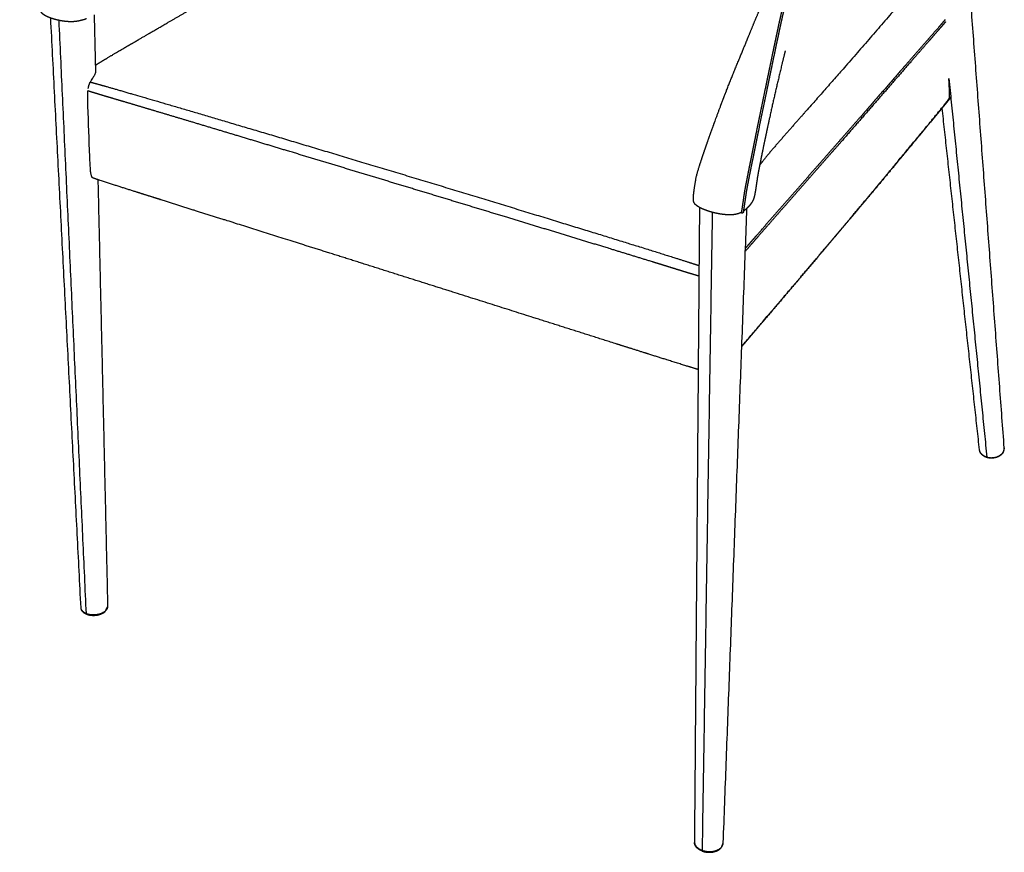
# Model space of a CAD drawing. Header units: millimetres. Extents: x 1682 to 3183, y 1190 to 3069.
# Tile 1 of 9: x 1716 to 2123, y 1191 to 1536. Entities that reach past the tile are written whole.
import ezdxf

# ---------------------------------------------------------------- set-up
doc = ezdxf.new("R2010")
doc.units = ezdxf.units.MM
doc.header["$MEASUREMENT"] = 0
doc.layers.add('2DVýkres$viditelné$tečné', color=7, linetype='Continuous', true_color=0x000000)
doc.layers.add('2DVýkres$viditelné$čáry', color=7, linetype='Continuous', true_color=0x000000)

msp = doc.modelspace()

# ---------------------------------------------------------------- linework, layer by layer
at = {"layer": '2DVýkres$viditelné$tečné'}
for points, weights, degree, knots in [([(2098.15, 1535.69), (2098.03, 1535.55), (2097.92, 1535.42), (2097.8, 1535.29), (2097.27, 1534.67), (2096.74, 1534.05), (2096.21, 1533.44), (2095.63, 1532.77), (2095.05, 1532.1), (2094.47, 1531.44), (2092.86, 1529.59), (2091.25, 1527.74), (2089.64, 1525.9), (2087.28, 1523.2), (2084.92, 1520.5), (2082.56, 1517.8), (2078.12, 1512.7), (2073.67, 1507.6), (2069.23, 1502.5), (2064.35, 1496.9), (2059.47, 1491.31), (2054.58, 1485.73), (2048.51, 1478.8), (2042.43, 1471.87), (2036.35, 1464.95), (2033.46, 1461.65), (2030.56, 1458.36), (2027.67, 1455.06), (2025.3, 1452.35), (2022.93, 1449.64), (2020.57, 1446.93), (2018.94, 1445.07), (2017.3, 1443.19), (2015.65, 1441.3)], [2502.34409565, 2501.85719625, 2501.37155848, 2500.88679238, 2500.88473281, 2500.88473281, 2500.88679238, 2500.88418675, 2500.88418675, 2500.88679238, 2500.88614403, 2500.88614403, 2500.88679238, 2500.88663882, 2500.88663882, 2500.88679238, 2500.88671189, 2500.88671189, 2500.88679238, 2500.88568831, 2500.88568831, 2500.88679238, 2500.88649043, 2500.88649043, 2500.88679238, 2500.88657548, 2500.88657548, 2500.88679238, 2500.88614441, 2500.88614441, 2500.88679238, 2495.18234755, 2489.47998589, 2483.78109576], 3, [-387.414283, -387.414283, -387.414283, -387.414283, -385.607653, -385.607653, -385.607653, -384.420413, -384.420413, -384.420413, -383.130621, -383.130621, -383.130621, -379.549994, -379.549994, -379.549994, -374.316692, -374.316692, -374.316692, -364.434614, -364.434614, -364.434614, -353.592701, -353.592701, -353.592701, -340.135018, -340.135018, -340.135018, -333.729723, -333.729723, -333.729723, -328.473508, -328.473508, -328.473508, -309.151918, -309.151918, -309.151918, -309.151918]), ([(2100.53, 1503.79), (2100.31, 1503.5), (2100.09, 1503.21), (2099.55, 1502.51), (2098.99, 1501.82), (2097.72, 1500.23), (2096.43, 1498.66), (2094.13, 1495.86), (2091.82, 1493.07), (2088.3, 1488.81), (2084.77, 1484.56), (2080.71, 1479.66), (2076.65, 1474.76), (2069.9, 1466.62), (2063.1, 1458.51), (2059.88, 1454.66), (2056.64, 1450.82)], [1, 0.999915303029, 1, 0.999947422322, 1, 0.999983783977, 1, 0.999997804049, 1, 0.999999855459, 1, 0.999999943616, 1, 0.999997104, 1, 0.999998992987, 1], 2, [0, 0, 0, 0.356809, 0.356809, 1.21934, 1.21934, 3.195975, 3.195975, 6.727546, 6.727546, 12.103494, 12.103494, 18.302133, 18.302133, 28.60226, 28.60226, 33.494016, 33.494016, 33.494016])]:
    msp.add_rational_spline(points, weights, degree=degree, knots=knots, dxfattribs=at)
at = {"layer": '2DVýkres$viditelné$čáry'}
for points, weights, degree, knots in [([(1743.21, 1536.21), (1742.32, 1535.87), (1741.4, 1535.58), (1740.47, 1535.37), (1739.97, 1535.25), (1739.46, 1535.16), (1738.96, 1535.08), (1738.42, 1535), (1737.89, 1534.96), (1737.35, 1534.94), (1736.34, 1534.92), (1735.34, 1534.97), (1733.31, 1535.2), (1732.28, 1535.39), (1731.31, 1535.61), (1730.26, 1535.85), (1729.24, 1536.14), (1727.84, 1536.65), (1727.38, 1536.83), (1726.54, 1537.23), (1726.14, 1537.44), (1725.78, 1537.68), (1725.54, 1537.83), (1725.31, 1538), (1724.91, 1538.35), (1724.73, 1538.54), (1724.57, 1538.73), (1724.52, 1538.79), (1724.44, 1538.91), (1724.27, 1539.16), (1724.01, 1539.66), (1723.87, 1540.13), (1723.79, 1540.46), (1723.75, 1540.6), (1723.69, 1540.86), (1723.57, 1541.5), (1723.43, 1542.51), (1723.25, 1544.01), (1723.14, 1545.14), (1723.08, 1545.77), (1723.06, 1545.96), (1723.03, 1546.32), (1722.95, 1547.07), (1722.82, 1548.16), (1722.61, 1549.78), (1722.44, 1550.99), (1722.35, 1551.68), (1722.2, 1552.76), (1722.04, 1553.96), (1721.67, 1556.58), (1721.47, 1558.04), (1720.8, 1562.81), (1720.36, 1565.98), (1719.94, 1569.16), (1719.79, 1570.29), (1719.49, 1572.54), (1718.93, 1576.93), (1718.29, 1582.2), (1717.56, 1588.72), (1717.11, 1593.09), (1716.86, 1595.46), (1716.62, 1597.82), (1716.36, 1600.42), (1716.02, 1604.04), (1715.91, 1605.35), (1715.71, 1608.13), (1715.62, 1609.73), (1715.58, 1611.27), (1715.56, 1612.14), (1715.56, 1613.03), (1715.6, 1614.76), (1715.65, 1615.61), (1715.73, 1616.45), (1715.75, 1616.73), (1715.78, 1617.01), (1715.81, 1617.3), (1715.84, 1617.52), (1715.9, 1617.96), (1716.03, 1618.83), (1716.32, 1620.28), (1716.66, 1621.48), (1716.94, 1622.25)], [1, 0.99834337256, 0.99834337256, 1, 0.999403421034, 0.999403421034, 1, 0.998786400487, 0.998786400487, 1, 0.999886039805, 0.999876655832, 1.00001886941, 1.00018754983, 1.00041646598, 1.00066486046, 1.00098157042, 1.00153166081, 1.00173196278, 1.00215368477, 1.002376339, 1.0026055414, 1.00275429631, 1.00290772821, 1.00319548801, 1.00333634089, 1.00346831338, 1.00346831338, 1.00346831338, 1.00346831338, 1.00346831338, 1.00346831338, 1.00346831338, 1.00346831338, 1.00346831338, 1.00346831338, 1.00346831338, 1.00346831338, 1.00346831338, 1.00346831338, 1.00346831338, 1.00346831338, 1.00346831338, 1.00346831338, 1.00346831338, 1.00346831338, 1.00346831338, 1.00315470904, 1.00281199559, 1.00206585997, 1.00165226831, 1.00030576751, 0.999416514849, 0.998528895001, 0.998528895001, 0.998528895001, 0.998528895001, 0.998528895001, 0.998528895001, 0.998528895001, 0.998528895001, 0.997886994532, 0.997187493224, 0.996283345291, 0.995972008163, 0.995370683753, 0.995064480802, 0.994858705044, 0.994746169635, 0.994648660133, 0.994504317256, 0.994453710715, 0.994437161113, 0.994384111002, 0.994384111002, 0.994437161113, 0.994437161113, 0.994437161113, 0.994437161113, 0.994437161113, 0.994437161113, 0.994437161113], 3, [0, 0, 0, 0, 1.397993, 1.397993, 1.397993, 2.145745, 2.145745, 2.145745, 2.93445, 2.93445, 2.93445, 7.865905, 7.865905, 13.318893, 13.318893, 13.318893, 19.239857, 19.239857, 22.245289, 22.245289, 25.172688, 25.172688, 25.172688, 27.077662, 27.077662, 28.759883, 28.759883, 28.759883, 28.86923, 28.971744, 29.188294, 29.691967, 29.691967, 29.691967, 29.888628, 30.092849, 30.645531, 31.366836, 32.300392, 32.300392, 32.300392, 32.581818, 32.819326, 33.406443, 34.184787, 35.198851, 35.198851, 35.198851, 42.988384, 42.988384, 50.725353, 50.725353, 65.854345, 65.854345, 65.854345, 67.523635, 69.159161, 72.328262, 75.268156, 78.74821, 78.74821, 78.74821, 90.993934, 90.993934, 97.581287, 97.581287, 105.327047, 105.327047, 105.327047, 109.640288, 109.640288, 113.761019, 113.761019, 113.761019, 114.175674, 114.175674, 114.175674, 114.501807, 114.824862, 115.469417, 116.652367, 116.652367, 116.652367, 116.652367]), ([(1746.83, 1516.97), (1748.27, 1517.85), (1749.76, 1518.74), (1752.91, 1520.62), (1754.96, 1521.83), (1761, 1525.38), (1764.66, 1527.52), (1768.19, 1529.58), (1771.34, 1531.41), (1774.82, 1533.44), (1782.1, 1537.67), (1785.95, 1539.91), (1797.95, 1546.88), (1805.64, 1551.34), (1813.26, 1555.76), (1824.47, 1562.25), (1835.68, 1568.73), (1846.91, 1575.19), (1849.01, 1576.39), (1852.95, 1578.66), (1859.64, 1582.48), (1866.25, 1586.23), (1871.85, 1589.35), (1875.37, 1591.23), (1876.84, 1592), (1877.5, 1592.33), (1878.09, 1592.63), (1878.68, 1592.92), (1879.28, 1593.2)], [2418.142448, 2420.73373516, 2423.43661681, 2429.23640292, 2433.03903519, 2444.37608982, 2451.35971964, 2458.13571068, 2464.20883078, 2470.97604612, 2485.26631464, 2492.91871, 2517.04005659, 2532.78949343, 2548.65364082, 2548.65109457, 2548.65109457, 2548.65364082, 2548.65364082, 2548.65364082, 2548.65364082, 2548.65364082, 2548.65364082, 2548.65364082, 2548.65364082, 2548.65364082, 2548.43362637, 2548.43362637, 2548.65364082], 3, [20.390982, 20.390982, 20.390982, 20.390982, 31.59362, 31.59362, 47.785167, 47.785167, 75.594161, 75.594161, 75.594161, 110.10431, 110.10431, 141.696456, 141.696456, 199.999933, 199.999933, 199.999933, 218.915848, 218.915848, 218.915848, 222.454959, 225.553198, 230.164337, 233.564789, 234.910117, 235.991851, 235.991851, 235.991851, 236.95665, 236.95665, 236.95665, 236.95665]), ([(2088.45, 1552.37), (2086.91, 1551.03), (2085.4, 1549.4), (2082.96, 1546.64), (2081.83, 1545.3), (2080.69, 1543.95), (2079.23, 1542.23), (2076.26, 1538.74), (2070.13, 1531.6), (2055.66, 1514.93), (2042.59, 1500.14), (2032.72, 1488.95), (2031.98, 1488.1), (2030.59, 1486.53), (2028.2, 1483.79), (2025.81, 1481), (2023.45, 1478.13), (2022.11, 1476.39), (2021.51, 1475.58)], [2440.05229148, 2435.02639068, 2429.04395825, 2419.04215399, 2414.25619448, 2409.51890941, 2409.51890941, 2409.51890941, 2409.51890941, 2409.51890941, 2409.51890941, 2409.51890941, 2409.51890941, 2409.51890941, 2409.51890941, 2409.51890941, 2409.51890941, 2409.51890941, 2409.51890941], 3, [188.449756, 188.449756, 188.449756, 188.449756, 208.232115, 208.232115, 226.425666, 226.425666, 226.425666, 229.717012, 233.119724, 240.167243, 261.956591, 261.956591, 261.956591, 263.604298, 265.024478, 267.259699, 268.972603, 270.4536, 270.4536, 270.4536, 270.4536]), ([(2013.82, 1456.01), (2013.4, 1455.8), (2012.97, 1455.62), (2012.52, 1455.49), (2011.91, 1455.31), (2011.27, 1455.19), (2010.64, 1455.13), (2009.38, 1455.02), (2008.11, 1455.05), (2006.81, 1455.18), (2005.5, 1455.31), (2004.2, 1455.55), (2001.78, 1456.13), (2000.61, 1456.48), (1999.53, 1456.87), (1998.56, 1457.22), (1997.62, 1457.61), (1996.08, 1458.45), (1995.43, 1458.88), (1994.93, 1459.38), (1994.68, 1459.62), (1994.5, 1459.9), (1994.22, 1460.54), (1994.13, 1460.93), (1994.11, 1461.38), (1994.1, 1461.42), (1994.1, 1461.45), (1994.1, 1461.49), (1994.1, 1461.64), (1994.09, 1461.99), (1994.14, 1462.82), (1994.28, 1464.18), (1994.59, 1466.4), (1994.86, 1468.12), (1995.03, 1469.17), (1995.06, 1469.4), (1995.14, 1469.84), (1995.32, 1470.76), (1995.63, 1472.04), (1996.17, 1473.9), (1996.61, 1475.28), (1996.86, 1476.07), (1997.36, 1477.61), (1998.07, 1479.71), (1999.05, 1482.56), (1999.58, 1484.1), (2001.19, 1488.69), (2002.16, 1491.4), (2003.08, 1493.92), (2003.48, 1495.01), (2004.31, 1497.28), (2006, 1501.78), (2008.14, 1507.35), (2010.32, 1512.81), (2012.25, 1517.54), (2013.32, 1520.11), (2013.93, 1521.59), (2014.22, 1522.3), (2014.79, 1523.68), (2016.32, 1527.38), (2017.88, 1531.23), (2019.18, 1534.4), (2019.53, 1535.24), (2020.26, 1536.99), (2020.99, 1538.73), (2021.74, 1540.47), (2022.08, 1541.27), (2022.43, 1542.07), (2022.78, 1542.86)], [1, 0.997483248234, 0.997483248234, 1, 0.996641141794, 0.996641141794, 1, 0.999820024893, 0.999771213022, 0.999859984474, 0.999950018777, 1.00018002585, 1.00079750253, 1.0011926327, 1.0016388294, 1.00203935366, 1.00249035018, 1.00344981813, 1.00395029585, 1.00449533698, 1.00473522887, 1.00499365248, 1.00553183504, 1.00582509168, 1.006048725, 1.00606276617, 1.00607643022, 1.00608972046, 1.00608972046, 1.00608972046, 1.00608972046, 1.00608972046, 1.00608972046, 1.00608972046, 1.00608972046, 1.00608972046, 1.00608972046, 1.00608972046, 1.00608972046, 1.00608972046, 1.00608972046, 1.00608972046, 1.00545173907, 1.00449915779, 1.00319558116, 1.00248379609, 1.00035391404, 0.999096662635, 0.997942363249, 0.997942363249, 0.997942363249, 0.997942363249, 0.997942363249, 0.997942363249, 0.997942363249, 0.997942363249, 0.997942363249, 0.997942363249, 0.997942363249, 0.997942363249, 0.997942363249, 0.997942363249, 0.997942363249, 0.997926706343, 0.997926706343, 0.997942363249, 0.997919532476, 0.997919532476, 0.997942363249], 3, [79.993572, 79.993572, 79.993572, 79.993572, 80.674239, 80.674239, 80.674239, 81.610235, 81.610235, 81.610235, 87.423928, 87.423928, 87.423928, 93.38127, 93.38127, 99.239472, 99.239472, 99.239472, 104.484038, 104.484038, 109.114235, 109.114235, 109.114235, 111.30426, 111.30426, 113.78987, 113.78987, 113.78987, 113.967986, 113.967986, 113.967986, 114.199631, 114.466689, 115.185848, 116.194968, 117.740108, 117.740108, 117.740108, 118.077868, 118.396034, 119.105689, 120.008091, 121.218919, 121.218919, 121.218919, 130.576367, 130.576367, 139.36186, 139.36186, 154.289072, 154.289072, 154.289072, 155.992485, 157.817603, 161.310951, 164.696875, 166.419006, 168.761981, 168.761981, 168.761981, 169.881412, 170.943732, 174.610009, 175.946565, 175.946565, 175.946565, 178.709926, 178.709926, 178.709926, 179.979635, 179.979635, 179.979635, 179.979635]), ([(2030.93, 1540.56), (2030.71, 1539.71), (2030.51, 1538.86), (2030.31, 1538.01), (2030.22, 1537.6), (2030.12, 1537.19), (2030.03, 1536.78), (2029.94, 1536.37), (2029.85, 1535.97), (2029.76, 1535.57), (2029.58, 1534.77), (2029.41, 1533.98), (2029.24, 1533.18), (2029.05, 1532.31), (2028.86, 1531.44), (2028.68, 1530.57), (2028.35, 1529.04), (2028.03, 1527.5), (2027.7, 1525.96), (2027.06, 1522.91), (2026.42, 1519.86), (2025.79, 1516.8), (2025.47, 1515.28), (2025.16, 1513.76), (2024.84, 1512.24), (2024.53, 1510.73), (2024.21, 1509.21), (2023.9, 1507.7), (2023.28, 1504.7), (2022.66, 1501.71), (2022.04, 1498.71), (2021.44, 1495.77), (2020.84, 1492.83), (2020.24, 1489.89), (2019.94, 1488.43), (2019.65, 1486.99), (2019.36, 1485.54), (2019.06, 1484.09), (2018.77, 1482.64), (2018.48, 1481.2), (2018.19, 1479.76), (2017.9, 1478.32), (2017.61, 1476.88), (2017.32, 1475.45), (2017.03, 1474.02), (2016.75, 1472.59), (2016.46, 1471.16), (2016.18, 1469.73), (2015.91, 1468.31), (2015.71, 1467.31), (2015.52, 1466.31), (2015.34, 1465.31), (2015.24, 1464.7), (2015.14, 1464.09), (2015.05, 1463.47), (2014.98, 1463.01), (2014.91, 1462.56), (2014.85, 1462.1), (2014.8, 1461.74), (2014.74, 1461.38), (2014.69, 1461.01), (2014.62, 1460.55), (2014.55, 1460.09), (2014.48, 1459.62), (2014.43, 1459.25), (2014.37, 1458.87), (2014.31, 1458.5), (2014.26, 1458.14), (2014.2, 1457.79), (2014.16, 1457.46), (2014.11, 1457.17), (2014.07, 1456.88), (2014.03, 1456.58), (2014, 1456.39), (2013.98, 1456.19), (2013.96, 1456), (2013.95, 1455.92), (2013.95, 1455.87), (2013.96, 1455.87)], [2124.48901645, 2124.43674832, 2124.43674832, 2124.48901645, 2124.48331064, 2124.48331064, 2124.48901645, 2124.70884816, 2124.93932596, 2125.17648083, 2125.17146638, 2125.17146638, 2125.17648083, 2125.17476088, 2125.17476088, 2125.17648083, 2125.1754556, 2125.1754556, 2125.17648083, 2125.17588452, 2125.17588452, 2125.17648083, 2126.26589526, 2127.35237284, 2128.44393513, 2129.53549859, 2130.63214678, 2131.73894274, 2131.73848247, 2131.73848247, 2131.73894274, 2131.73858581, 2131.73858581, 2131.73894274, 2132.91598046, 2134.10298944, 2135.29774324, 2136.50085931, 2137.71182899, 2138.92765608, 2140.14346087, 2141.36412288, 2142.58705699, 2142.58583321, 2142.58583321, 2142.58705699, 2142.58479717, 2142.58479717, 2142.58705699, 2142.5078362, 2142.5078362, 2142.58705699, 2142.50212299, 2142.50212299, 2142.58705699, 2142.57696874, 2142.57696874, 2142.58705699, 2142.88051032, 2143.16688226, 2143.44454731, 2143.43868185, 2143.43868185, 2143.44454731, 2143.73367672, 2144.04000413, 2144.38626294, 2144.72517111, 2145.1023333, 2145.53884105, 2145.51177171, 2145.51177171, 2145.53884105, 2145.10725189, 2145.10725189, 2145.53884105, 2145.94311324, 2146.37190508, 2146.80448512], 3, [5.177213, 5.177213, 5.177213, 5.177213, 6.455728, 6.455728, 6.455728, 7.071398, 7.071398, 7.071398, 8.942495, 8.942495, 8.942495, 10.135269, 10.135269, 10.135269, 11.432609, 11.432609, 11.432609, 13.727345, 13.727345, 13.727345, 18.281987, 18.281987, 18.281987, 25.755393, 25.755393, 25.755393, 33.228806, 33.228806, 33.228806, 37.699256, 37.699256, 37.699256, 42.083396, 42.083396, 42.083396, 49.504899, 49.504899, 49.504899, 56.978346, 56.978346, 56.978346, 64.451656, 64.451656, 64.451656, 66.584714, 66.584714, 66.584714, 68.70838, 68.70838, 68.70838, 70.192752, 70.192752, 70.192752, 71.100335, 71.100335, 71.100335, 71.775905, 71.775905, 71.775905, 73.658804, 73.658804, 73.658804, 74.342155, 74.342155, 74.342155, 76.232495, 76.232495, 76.232495, 78.082706, 78.082706, 78.082706, 78.515581, 78.515581, 78.515581, 78.802249, 78.802249, 78.802249, 79.894864, 79.894864, 79.894864, 79.894864]), ([(2031.66, 1540.35), (2031.46, 1539.55), (2031.26, 1538.76), (2031.08, 1537.96), (2030.99, 1537.56), (2030.9, 1537.16), (2030.8, 1536.76), (2030.71, 1536.36), (2030.63, 1535.96), (2030.54, 1535.57), (2030.36, 1534.78), (2030.19, 1533.99), (2030.02, 1533.2), (2029.83, 1532.34), (2029.65, 1531.47), (2029.46, 1530.61), (2029.14, 1529.07), (2028.81, 1527.54), (2028.49, 1526), (2027.85, 1522.95), (2027.21, 1519.9), (2026.57, 1516.85), (2026.25, 1515.33), (2025.94, 1513.81), (2025.62, 1512.29), (2025.31, 1510.77), (2024.99, 1509.26), (2024.68, 1507.75), (2024.06, 1504.76), (2023.44, 1501.77), (2022.83, 1498.77), (2022.22, 1495.84), (2021.62, 1492.9), (2021.02, 1489.96), (2020.73, 1488.51), (2020.43, 1487.06), (2020.14, 1485.62), (2019.84, 1484.17), (2019.55, 1482.73), (2019.26, 1481.28), (2018.97, 1479.84), (2018.68, 1478.41), (2018.39, 1476.97), (2018.1, 1475.54), (2017.81, 1474.11), (2017.53, 1472.68), (2017.24, 1471.25), (2016.96, 1469.83), (2016.68, 1468.4), (2016.49, 1467.41), (2016.3, 1466.42), (2016.12, 1465.42), (2016.02, 1464.81), (2015.92, 1464.21), (2015.83, 1463.6), (2015.76, 1463.14), (2015.69, 1462.68), (2015.63, 1462.22), (2015.58, 1461.86), (2015.52, 1461.49), (2015.47, 1461.12), (2015.4, 1460.66), (2015.33, 1460.2), (2015.26, 1459.73), (2015.21, 1459.36), (2015.15, 1459), (2015.1, 1458.65), (2015.05, 1458.31), (2015, 1457.97), (2014.95, 1457.67), (2014.91, 1457.41), (2014.88, 1457.14), (2014.84, 1456.87), (2014.82, 1456.71), (2014.8, 1456.55), (2014.78, 1456.38), (2014.78, 1456.37), (2014.78, 1456.36), (2014.78, 1456.35), (2014.78, 1456.35), (2014.78, 1456.35), (2014.78, 1456.36), (2014.78, 1456.38), (2014.78, 1456.4), (2014.77, 1456.42), (2014.77, 1456.43), (2014.77, 1456.45), (2014.76, 1456.47), (2014.75, 1456.49)], [0.999999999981, 0.999974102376, 0.999974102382, 1, 0.999997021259, 0.999997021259, 1, 1.00010175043, 1.00020909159, 1.00031951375, 1.00031709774, 1.00031709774, 1.00031951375, 1.00031868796, 1.00031868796, 1.00031951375, 1.00031902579, 1.00031902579, 1.00031951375, 1.00031923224, 1.00031923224, 1.00031951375, 1.00083219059, 1.0013434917, 1.00185697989, 1.00237043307, 1.00288607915, 1.00340643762, 1.00340622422, 1.00340622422, 1.00340643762, 1.00340627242, 1.00340627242, 1.00340643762, 1.00395979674, 1.00451787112, 1.00507965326, 1.00564536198, 1.00621487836, 1.00678676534, 1.00735862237, 1.00793285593, 1.00850806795, 1.00850749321, 1.00850749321, 1.00850806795, 1.00850699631, 1.00850699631, 1.00850806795, 1.00847095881, 1.00847095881, 1.00850806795, 1.00846826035, 1.00846826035, 1.00850806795, 1.00850390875, 1.00850390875, 1.00850806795, 1.00864765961, 1.00878434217, 1.00891615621, 1.00891446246, 1.00891446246, 1.00891615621, 1.00904980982, 1.00918955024, 1.00934482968, 1.0094963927, 1.00966327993, 1.00985337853, 1.00983928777, 1.00983928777, 1.00985337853, 1.00969793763, 1.00969793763, 1.00985337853, 1.00985337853, 1.00985337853, 1.00985337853, 1.00985337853, 1.00985337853, 1.00985337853, 1.00985337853, 1.00985337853, 1.00985337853, 1.00985337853, 1.00838127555, 1.00838127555, 1.00985337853], 3, [189.44022, 189.44022, 189.44022, 189.44022, 190.635605, 190.635605, 190.635605, 191.235568, 191.235568, 191.235568, 193.103724, 193.103724, 193.103724, 194.285305, 194.285305, 194.285305, 195.576418, 195.576418, 195.576418, 197.867579, 197.867579, 197.867579, 202.420488, 202.420488, 202.420488, 209.893618, 209.893618, 209.893618, 217.366315, 217.366315, 217.366315, 221.83103, 221.83103, 221.83103, 226.209657, 226.209657, 226.209657, 233.630816, 233.630816, 233.630816, 241.103731, 241.103731, 241.103731, 248.576273, 248.576273, 248.576273, 250.707536, 250.707536, 250.707536, 252.830248, 252.830248, 252.830248, 254.307369, 254.307369, 254.307369, 255.206313, 255.206313, 255.206313, 255.883525, 255.883525, 255.883525, 257.767888, 257.767888, 257.767888, 258.45189, 258.45189, 258.45189, 260.342605, 260.342605, 260.342605, 262.191995, 262.191995, 262.191995, 262.584332, 262.584332, 262.584332, 262.824257, 262.824257, 262.824257, 262.837637, 262.841174, 262.842629, 262.844056, 262.849468, 262.861375, 262.870798, 262.881745, 262.881745, 262.881745, 262.914031, 262.914031, 262.914031, 262.914031]), ([(2098.39, 1534.91), (2098.3, 1534.8), (2098.21, 1534.69), (2098.11, 1534.58), (2097.58, 1533.96), (2097.05, 1533.35), (2096.52, 1532.73), (2095.95, 1532.06), (2095.37, 1531.4), (2094.79, 1530.73), (2093.18, 1528.88), (2091.56, 1527.03), (2089.95, 1525.18), (2087.59, 1522.49), (2085.24, 1519.78), (2082.88, 1517.08), (2078.44, 1511.98), (2074, 1506.88), (2069.56, 1501.77), (2064.68, 1496.17), (2059.8, 1490.57), (2054.92, 1484.98), (2048.85, 1478.05), (2042.78, 1471.11), (2036.7, 1464.19), (2033.81, 1460.89), (2030.92, 1457.59), (2028.03, 1454.29), (2025.66, 1451.58), (2023.29, 1448.87), (2020.93, 1446.16), (2019.16, 1444.12), (2017.38, 1442.09), (2015.61, 1440.05), (2015.61, 1440.05), (2015.61, 1440.05), (2015.61, 1440.04)], [2502.39571374, 2502.00114509, 2501.60722398, 2501.21374137, 2501.21165044, 2501.21165044, 2501.21374137, 2501.21112561, 2501.21112561, 2501.21374137, 2501.21308721, 2501.21308721, 2501.21374137, 2501.2135893, 2501.2135893, 2501.21374137, 2501.21366138, 2501.21366138, 2501.21374137, 2501.21263957, 2501.21263957, 2501.21374137, 2501.21344003, 2501.21344003, 2501.21374137, 2501.21352493, 2501.21352493, 2501.21374137, 2501.21309488, 2501.21309488, 2501.21374137, 2501.21367731, 2501.21367731, 2501.21374137, 2501.20573117, 2501.19772098, 2501.18971079], 3, [14.41793, 14.41793, 14.41793, 14.41793, 15.886749, 15.886749, 15.886749, 17.073997, 17.073997, 17.073997, 18.364523, 18.364523, 18.364523, 21.945897, 21.945897, 21.945897, 27.179774, 27.179774, 27.179774, 37.063468, 37.063468, 37.063468, 47.908204, 47.908204, 47.908204, 61.368707, 61.368707, 61.368707, 67.774788, 67.774788, 67.774788, 73.031228, 73.031228, 73.031228, 76.971633, 76.971633, 76.971633, 76.998596, 76.998596, 76.998596, 76.998596]), ([(2032.1, 1522.96), (2031.85, 1521.97), (2031.33, 1519.87), (2030.24, 1515.39), (2028.28, 1507.18), (2026.67, 1500.07), (2025.64, 1495.34), (2024.96, 1492.23), (2024.29, 1489.11), (2022.96, 1482.75), (2022.2, 1479.09), (2021.56, 1475.84), (2021.49, 1475.46), (2021.35, 1474.74), (2021.1, 1473.47), (2020.86, 1472.16), (2020.62, 1470.84), (2020.51, 1470.06), (2020.45, 1469.69), (2020.29, 1468.58), (2020.13, 1467.46), (2019.96, 1466.34), (2019.92, 1466.08), (2019.85, 1465.58), (2019.71, 1464.73), (2019.52, 1463.63), (2019.34, 1462.77), (2019.18, 1462.26), (2019.14, 1462.12), (2019.06, 1461.85), (2018.85, 1461.3), (2018.38, 1460.31), (2017.83, 1459.53), (2017.42, 1459.01), (2016.96, 1458.45), (2016.44, 1457.91), (2015.85, 1457.4), (2015.52, 1457.11), (2015.17, 1456.84), (2014.81, 1456.59)], [1, 1, 1, 1, 1, 1, 1, 1.0009576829, 1.00198665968, 1.0041778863, 1.00549902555, 1.0067176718, 1.0067176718, 1.0067176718, 1.0067176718, 1.0067176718, 1.0067176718, 1.0067176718, 1.0067176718, 1.00671530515, 1.00671530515, 1.0067176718, 1.0067176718, 1.0067176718, 1.0067176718, 1.0067176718, 1.0067176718, 1.0067176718, 1.0067176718, 1.0067176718, 1.0067176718, 1.0067176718, 1.0067176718, 1.0067176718, 1.00610119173, 1.00548896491, 1.00490849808, 1.00361301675, 1.00361301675, 1.00490849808], 3, [0, 0, 0, 0, 1.491637, 3.160278, 6.731481, 13.809378, 13.809378, 13.809378, 29.560124, 29.560124, 46.841939, 46.841939, 46.841939, 47.404629, 47.914194, 48.732641, 49.34233, 49.88232, 49.88232, 49.88232, 51.531273, 51.531273, 51.531273, 51.921287, 52.272302, 52.779266, 53.557377, 53.557377, 53.557377, 53.764545, 53.976245, 54.405547, 55.36857, 55.36857, 55.36857, 60.580235, 60.580235, 60.580235, 61.224392, 61.224392, 61.224392, 61.224392]), ([(1996.41, 1429.72), (1995.36, 1430.02), (1994.31, 1430.33), (1993.27, 1430.65), (1991.9, 1431.06), (1990.54, 1431.48), (1989.19, 1431.9), (1987.64, 1432.37), (1986.1, 1432.85), (1984.55, 1433.33), (1982.69, 1433.91), (1980.83, 1434.49), (1978.97, 1435.06), (1976.8, 1435.74), (1974.63, 1436.41), (1972.46, 1437.07), (1970.05, 1437.82), (1967.64, 1438.56), (1965.23, 1439.3), (1959.6, 1441.03), (1953.96, 1442.76), (1948.33, 1444.48), (1934.92, 1448.58), (1921.51, 1452.67), (1908.09, 1456.74), (1893.48, 1461.18), (1878.88, 1465.62), (1864.27, 1470.04), (1850.11, 1474.34), (1835.95, 1478.62), (1821.78, 1482.9), (1815.31, 1484.86), (1808.84, 1486.81), (1802.37, 1488.76), (1796.58, 1490.51), (1790.78, 1492.25), (1784.99, 1493.99), (1780.04, 1495.48), (1775.09, 1496.96), (1770.13, 1498.44), (1766.19, 1499.62), (1762.25, 1500.8), (1758.3, 1501.96), (1755.42, 1502.81), (1752.55, 1503.66), (1749.67, 1504.52), (1748.55, 1504.85), (1747.43, 1505.19), (1746.31, 1505.53), (1745.45, 1505.79), (1744.59, 1506.06), (1743.74, 1506.33), (1743.73, 1506.33), (1743.72, 1506.33), (1743.71, 1506.34)], [1, 0.9999909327, 0.9999909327, 1, 0.999997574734, 0.999997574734, 1, 0.999999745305, 0.999999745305, 1, 1.00063285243, 1.00126871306, 1.00190559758, 1.00190547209, 1.00190547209, 1.00190559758, 1.00190550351, 1.00190550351, 1.00190559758, 1.00190543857, 1.00190543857, 1.00190559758, 1.0019053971, 1.0019053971, 1.00190559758, 1.00190553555, 1.00190553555, 1.00190559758, 1.00190553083, 1.00190553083, 1.00190559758, 1.00190556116, 1.00190556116, 1.00190559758, 1.00190552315, 1.00190552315, 1.00190559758, 1.0019054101, 1.0019054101, 1.00190559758, 1.00190505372, 1.00190505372, 1.00190559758, 1.00190535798, 1.00190535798, 1.00190559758, 1.00190271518, 1.00190271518, 1.00190559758, 1.00189294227, 1.00189294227, 1.00190559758, 1.00190919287, 1.00191278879, 1.00191638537], 3, [0, 0, 0, 0, 1.594751, 1.594751, 1.594751, 3.672064, 3.672064, 3.672064, 6.032949, 6.032949, 6.032949, 15.817915, 15.817915, 15.817915, 19.133419, 19.133419, 19.133419, 22.818893, 22.818893, 22.818893, 31.422812, 31.422812, 31.422812, 51.903892, 51.903892, 51.903892, 74.200015, 74.200015, 74.200015, 95.811643, 95.811643, 95.811643, 105.68137, 105.68137, 105.68137, 114.520347, 114.520347, 114.520347, 122.070645, 122.070645, 122.070645, 128.080877, 128.080877, 128.080877, 132.460812, 132.460812, 132.460812, 134.172419, 134.172419, 134.172419, 135.482879, 135.482879, 135.482879, 135.537742, 135.537742, 135.537742, 135.537742]), ([(1743.9, 1507.27), (1743.94, 1507.53), (1743.99, 1507.8), (1744.14, 1508.41), (1744.24, 1508.74), (1744.47, 1509.39), (1744.6, 1509.7), (1744.74, 1510.01)], [2397.92770801, 2397.76896391, 2397.62757992, 2397.36298272, 2397.25596015, 2397.15230561, 2397.15317912, 2397.21484725], 3, [-4.96558, -4.96558, -4.96558, -4.96558, -3.508503, -3.508503, -1.711631, -1.711631, 0, 0, 0, 0]), ([(1744.74, 1510.01), (1748.2, 1509.07), (1753.56, 1507.55), (1761.7, 1505.18), (1782.89, 1499.04), (1823.44, 1487.03), (1865.19, 1474.44), (1908.24, 1461.47), (1952.6, 1447.87), (1976.96, 1440.27), (1986, 1437.44), (1992.2, 1435.47), (1996.44, 1434.09)], [2397.21484725, 2393.78552959, 2388.84689447, 2381.48263392, 2362.53513294, 2327.53045025, 2292.61742605, 2257.70440184, 2222.88303613, 2204.4363387, 2197.6662943, 2193.10180695, 2190.16814605], 3, [0, 0, 0, 0, 0.194333, 0.194333, 0.194333, 0.694333, 0.694333, 0.694333, 1.194333, 1.194333, 1.194333, 1.377836, 1.377836, 1.377836, 1.377836]), ([(2100.54, 1503.72), (2100.37, 1503.49), (2100.2, 1503.26), (2100.02, 1503.03), (2099.66, 1502.56), (2099.29, 1502.1), (2098.92, 1501.64), (2098.07, 1500.58), (2097.22, 1499.53), (2096.36, 1498.48), (2094.83, 1496.61), (2093.29, 1494.75), (2091.74, 1492.88), (2089.4, 1490.05), (2087.05, 1487.21), (2084.7, 1484.38), (2081.99, 1481.11), (2079.28, 1477.84), (2076.57, 1474.58), (2072.07, 1469.15), (2067.56, 1463.73), (2063.03, 1458.32), (2060.07, 1454.79), (2057.11, 1451.27), (2054.14, 1447.76), (2050.7, 1443.68), (2047.26, 1439.62), (2043.81, 1435.55), (2037.12, 1427.67), (2030.43, 1419.8), (2023.73, 1411.92), (2020.56, 1408.19), (2017.37, 1404.42), (2014.14, 1400.63)], [1, 0.999913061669, 0.999913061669, 1, 0.999964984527, 0.999964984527, 1, 0.999989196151, 0.999989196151, 1, 0.999998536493, 0.999998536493, 1, 0.999999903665, 0.999999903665, 1, 0.999999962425, 0.999999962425, 1, 0.999998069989, 0.999998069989, 1, 0.999998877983, 0.999998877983, 1, 0.999999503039, 0.999999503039, 1, 0.999999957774, 0.999999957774, 1, 0.995617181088, 0.99123409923, 0.986851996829], 3, [0, 0, 0, 0, 0.417586, 0.417586, 0.417586, 1.283321, 1.283321, 1.283321, 3.26187, 3.26187, 3.26187, 6.794408, 6.794408, 6.794408, 12.171017, 12.171017, 12.171017, 18.370321, 18.370321, 18.370321, 28.672147, 28.672147, 28.672147, 35.392248, 35.392248, 35.392248, 43.178433, 43.178433, 43.178433, 58.272937, 58.272937, 58.272937, 96.356547, 96.356547, 96.356547, 96.356547]), ([(2014.14, 1400.7), (2017.82, 1405.03), (2021.5, 1409.36), (2025.18, 1413.7), (2030.55, 1420.01), (2035.72, 1426.1), (2046.06, 1438.29), (2051.38, 1444.57), (2056.64, 1450.82), (2060.47, 1455.37), (2064.05, 1459.64), (2071.32, 1468.36), (2075.09, 1472.9), (2078.71, 1477.28), (2081.47, 1480.61), (2085.96, 1486.03), (2091.58, 1492.84), (2094.86, 1496.82), (2096.78, 1499.19), (2097.58, 1500.18), (2097.95, 1500.66), (2098.55, 1501.41), (2099.26, 1502.31), (2099.83, 1503.07)], [2354.94624077, 2354.94620439, 2354.94620439, 2354.94624077, 2372.65920777, 2389.98351781, 2425.4522721, 2444.12326567, 2462.93278795, 2476.809783, 2489.9643469, 2517.17773882, 2531.57333008, 2545.58301443, 2545.58301443, 2545.58301443, 2545.58301443, 2545.58301443, 2545.58301443, 2545.58301443, 2545.58301443, 2548.0855448, 2551.10756458, 2553.64717078], 3, [-268.0235, -268.0235, -268.0235, -268.0235, -259.718393, -259.718393, -259.718393, -196.246188, -196.246188, -126.790712, -126.790712, -126.790712, -80.323841, -80.323841, -25.074249, -25.074249, -25.074249, -18.752053, -14.792656, -12.183426, -11.218008, -10.332209, -10.332209, -10.332209, -0.231661, -0.231661, -0.231661, -0.231661]), ([(1996.1, 1391.1), (1995.64, 1391.23), (1994.59, 1391.53), (1992.22, 1392.25), (1988.53, 1393.38), (1982.66, 1395.23), (1978.13, 1396.66), (1975.38, 1397.53), (1955.88, 1403.71), (1936.5, 1409.86), (1900.95, 1421.12), (1883.71, 1426.58), (1865.56, 1432.33), (1847.65, 1438), (1831.05, 1443.25), (1798.05, 1453.68), (1780.72, 1459.15), (1763.75, 1464.52), (1762.27, 1464.99), (1759.82, 1465.76), (1755.83, 1467.03), (1752.13, 1468.21), (1748.6, 1469.37), (1746.62, 1470.04), (1745.82, 1470.33)], [1, 1, 1, 1, 1, 1, 1, 1, 1.00678637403, 1.01362369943, 1.02641187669, 1.03272885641, 1.03946007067, 1.04619128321, 1.05250607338, 1.06528812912, 1.07212036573, 1.07890328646, 1.07890328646, 1.07890328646, 1.07890328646, 1.07890328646, 1.07890328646, 1.07890328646, 1.07890328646], 3, [0, 0, 0, 0, 0.700474, 1.58899, 3.619907, 6.3458, 10.563763, 10.563763, 10.563763, 120.533499, 120.533499, 214.785891, 214.785891, 214.785891, 309.038257, 309.038257, 419.007957, 419.007957, 419.007957, 421.271841, 422.751915, 425.133023, 426.94259, 428.182401, 428.182401, 428.182401, 428.182401]), ([(2014.9, 1456.65), (2014.88, 1456.55), (2014.86, 1456.46), (2014.83, 1456.34), (2014.82, 1456.3), (2014.8, 1456.24), (2014.78, 1456.19), (2014.77, 1456.16), (2014.76, 1456.11), (2014.73, 1456.07), (2014.71, 1456.02), (2014.63, 1455.9), (2014.51, 1455.82), (2014.36, 1455.79), (2014.22, 1455.76), (2014.08, 1455.79), (2013.96, 1455.87)], [2149.00102069, 2148.78283645, 2148.55204857, 2148.16086183, 2148.01581641, 2147.76730454, 2147.52337798, 2147.40118369, 2137.79535518, 2137.79535518, 2147.40118369, 2037.36255741, 2037.36255741, 2147.40118369, 2038.86448398, 2038.86448398, 2147.40118369], 3, [0.177245, 0.177245, 0.177245, 0.177245, 1.060268, 1.060268, 1.603291, 1.603291, 1.943323, 1.943323, 1.943323, 2.014849, 2.014849, 2.014849, 2.221839, 2.221839, 2.221839, 2.426622, 2.426622, 2.426622, 2.426622]), ([(2115.55, 1354.66), (2114.33, 1355), (2113.31, 1355.74), (2112.79, 1356.7), (2112.64, 1356.98), (2112.53, 1357.28), (2112.47, 1357.6)], [2800.18500328, 2801.24539172, 2802.94430887, 2804.65753208, 2782.5215322, 2782.5215322, 2804.65753208], 3, [0.011938, 0.011938, 0.011938, 0.011938, 7.924717, 7.924717, 7.924717, 8.392168, 8.392168, 8.392168, 8.392168]), ([(2115.45, 1354.87), (2120.15, 1353.52), (2122.23, 1356.96), (2122.73, 1357.78), (2122.66, 1358.66)], [2799.34124227, 1976.19215152, 2800.96370849, 2549.50862742, 2454.053728], 2, [80.441921, 80.441921, 80.441921, 93.815779, 93.815779, 97.937035, 97.937035, 97.937035]), ([(2122.66, 1358.66), (2122.51, 1358.03), (2122.35, 1357.4), (2122.19, 1356.77), (2121.9, 1356.29), (2121.49, 1355.86), (2120.52, 1355.17), (2119.95, 1354.89), (2119.34, 1354.7), (2118.74, 1354.52), (2118.09, 1354.42), (2116.8, 1354.4), (2116.15, 1354.48), (2115.56, 1354.65)], [2804.27528494, 2803.31719465, 2802.35910436, 2801.40101407, 2800.72084942, 2800.13559303, 2799.26637137, 2798.97352732, 2798.85993909, 2798.7471443, 2798.80743587, 2799.25460126, 2799.64272741, 2800.1754327], 3, [0, 0, 0, 0, 1, 1, 1, 4.882875, 4.882875, 8.706634, 8.706634, 8.706634, 12.497099, 12.497099, 16.298227, 16.298227, 16.298227, 16.298227]), ([(1743.3, 1289.76), (1743.23, 1289.79), (1743.16, 1289.82), (1743.09, 1289.85), (1742.95, 1289.92), (1742.69, 1290.05), (1742.21, 1290.35), (1741.71, 1290.77), (1741.24, 1291.39), (1741.06, 1291.85), (1741, 1292.09), (1740.96, 1292.23), (1740.94, 1292.37), (1740.93, 1292.52)], [1, 0.999853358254, 0.999853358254, 1, 1, 1, 1, 1, 1, 1, 1, 0.99735315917, 0.99735315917, 1], 3, [0, 0, 0, 0, 0.109191, 0.109191, 0.109191, 0.340886, 0.527964, 0.93324, 1.294435, 1.652886, 1.652886, 1.652886, 1.865969, 1.865969, 1.865969, 1.865969]), ([(1751.92, 1293.15), (1751.94, 1292.04), (1750.84, 1291.1), (1747.55, 1288.31), (1743.14, 1290.1)], [2252.84632966, 2302.77647496, 2621.88717396, 1848.53091251, 2618.44864794], 2, [85.93126, 85.93126, 85.93126, 91.528273, 91.528273, 104.902234, 104.902234, 104.902234]), ([(1751.92, 1293.16), (1751.51, 1292.36), (1751.11, 1291.56), (1750.7, 1290.75), (1750.47, 1290.56), (1750.23, 1290.38), (1749.96, 1290.23), (1749.61, 1290.02), (1749.22, 1289.85), (1748.3, 1289.53), (1747.76, 1289.4), (1747.19, 1289.32), (1746.52, 1289.24), (1745.83, 1289.23), (1744.51, 1289.38), (1743.87, 1289.53), (1743.31, 1289.76)], [2627.41895428, 2625.77226671, 2624.12557914, 2622.47889157, 2615.05797603, 2615.05797603, 2622.47889157, 2621.96937386, 2621.51205085, 2620.64246536, 2620.26669422, 2620.0259933, 2619.73803942, 2619.64391403, 2619.83103151, 2620.11580278, 2620.57352013], 3, [0.000034, 0.000034, 0.000034, 0.000034, 1, 1, 1, 1.442268, 1.442268, 1.442268, 3.938535, 3.938535, 7.037915, 7.037915, 7.037915, 10.757695, 10.757695, 14.507772, 14.507772, 14.507772, 14.507772]), ([(1997.84, 1191.86), (1997.64, 1191.93), (1997.45, 1192.01), (1997.27, 1192.1), (1996.18, 1192.61), (1995.29, 1193.39), (1994.85, 1194.33), (1994.68, 1194.7), (1994.58, 1195.09), (1994.55, 1195.49)], [1, 0.99930888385, 0.99930888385, 1, 1.00043660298, 1.00109625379, 1.00178814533, 0.990019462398, 0.990019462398, 1.00178814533], 3, [0, 0, 0, 0, 0.29894, 0.29894, 0.29894, 6.970352, 6.970352, 6.970352, 7.55928, 7.55928, 7.55928, 7.55928]), ([(1997.72, 1192.21), (2003.03, 1190.27), (2005.81, 1193.65), (2006.45, 1194.43), (2006.48, 1195.33)], [2389.85170412, 1686.74179992, 2393.08307744, 2184.50655119, 2102.12190863], 2, [128.499934, 128.499934, 128.499934, 141.873897, 141.873897, 145.884705, 145.884705, 145.884705]), ([(1997.85, 1191.86), (1998.51, 1191.61), (1999.24, 1191.46), (2000.72, 1191.34), (2001.47, 1191.37), (2002.18, 1191.5), (2002.67, 1191.58), (2003.14, 1191.72), (2003.59, 1191.89), (2004.45, 1192.23), (2005.19, 1192.73), (2005.7, 1193.36), (2005.96, 1194.01), (2006.22, 1194.67), (2006.48, 1195.33)], [2391.5145771, 2391.00393761, 2390.67445884, 2390.40238922, 2390.45876537, 2390.71048958, 2382.79636396, 2382.79636396, 2390.71048958, 2391.38105026, 2392.3600267, 2393.48718537, 2394.63209115, 2395.77699693, 2396.92190271], 3, [17.329107, 17.329107, 17.329107, 17.329107, 21.081331, 21.081331, 24.823193, 24.823193, 24.823193, 25.536903, 25.536903, 25.536903, 30.602477, 30.602477, 30.602477, 31.602477, 31.602477, 31.602477, 31.602477])]:
    msp.add_rational_spline(points, weights, degree=degree, knots=knots, dxfattribs=at)
for points in [[(2122.66, 1358.66), (2115.09, 1459.67), (2107.52, 1560.67)], [(1740.93, 1292.54), (1734.66, 1414.5), (1728.4, 1536.45)], [(1743.14, 1290.1), (1737.5, 1412.8), (1731.86, 1535.49)], [(1746.35, 1537.77), (1746.62, 1526.01), (1746.89, 1514.26)], [(2099.76, 1511.41), (2107.61, 1433.14), (2115.45, 1354.87)], [(2112.43, 1357.84), (2104.71, 1428.54), (2096.98, 1499.25)], [(1747.9, 1469.6), (1749.91, 1381.38), (1751.92, 1293.15)], [(1996.63, 1458.15), (1995.59, 1326.93), (1994.54, 1195.72)], [(2006.48, 1195.33), (2011.37, 1326.55), (2016.27, 1457.77)], [(2001.92, 1456.11), (1999.82, 1324.16), (1997.72, 1192.21)]]:
    msp.add_open_spline(points, degree=2, dxfattribs=at)
for points, knots in [([(1746.89, 1514.26), (1746.89, 1514.03), (1746.82, 1513.56), (1746.53, 1512.9), (1745.98, 1511.97), (1745.39, 1511.18), (1744.94, 1510.42), (1744.81, 1510.15), (1744.74, 1510.01)], [11.448752, 11.448752, 11.448752, 11.448752, 11.772269, 12.142702, 12.499746, 13.351513, 13.571324, 13.792529, 13.792529, 13.792529, 13.792529]), ([(2099.83, 1503.07), (2099.88, 1503.14), (2099.95, 1503.34), (2100.01, 1503.72), (2100.04, 1504.26), (2100.04, 1505.01), (2100.01, 1506.01), (2099.96, 1507.34), (2099.88, 1509.18), (2099.81, 1510.58), (2099.76, 1511.41)], [-0.231661, -0.231661, -0.231661, -0.231661, -0.109115, 0.073385, 0.33406, 0.687511, 1.163109, 1.794761, 2.635937, 3.847381, 3.847381, 3.847381, 3.847381]), ([(1745.82, 1470.33), (1745.74, 1470.35), (1745.58, 1470.46), (1745.39, 1470.73), (1745.24, 1471.1), (1745.11, 1471.6), (1744.99, 1472.24), (1744.85, 1473.44), (1744.75, 1474.99), (1744.64, 1477.06), (1744.32, 1485.36), (1744.01, 1493.65), (1743.69, 1502.03), (1743.65, 1504.12), (1743.71, 1505.67), (1743.77, 1506.32)], [428.182401, 428.182401, 428.182401, 428.182401, 428.305261, 428.460335, 428.656255, 428.89537, 429.211813, 429.602517, 430.665636, 431.467322, 432.634754, 442.795304, 443.58697, 444.888992, 445.843422, 445.843422, 445.843422, 445.843422])]:
    msp.add_open_spline(points, degree=3, knots=knots, dxfattribs=at)
for points, weights in [([(2013.96, 1455.87), (2013.88, 1455.92), (2013.82, 1456.01)], [0.999999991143, 0.982503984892, 0.999999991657]), ([(2115.45, 1354.87), (2112.67, 1355.67), (2112.43, 1357.84)], [2799.34124227, 2249.33392357, 2445.05611235]), ([(2115.56, 1354.65), (2115.47, 1354.68), (2115.45, 1354.87)], [2399.01480076, 2435.62743291, 2799.34124227]), ([(1743.14, 1290.1), (1741.01, 1290.96), (1740.93, 1292.54)], [2618.44901506, 2185.19094743, 2247.19786798]), ([(1743.31, 1289.76), (1743.15, 1289.83), (1743.14, 1290.1)], [2240.3214463, 2232.07642757, 2618.44901506]), ([(1994.54, 1195.72), (1994.53, 1193.38), (1997.72, 1192.21)], [2094.18741046, 1913.34562928, 2389.85170412]), ([(1997.72, 1192.21), (1997.72, 1191.91), (1997.85, 1191.86)], [2389.85170412, 2030.53875302, 2045.1996105])]:
    msp.add_rational_spline(points, weights, degree=2, dxfattribs=at)

doc.saveas('drawing.dxf')
